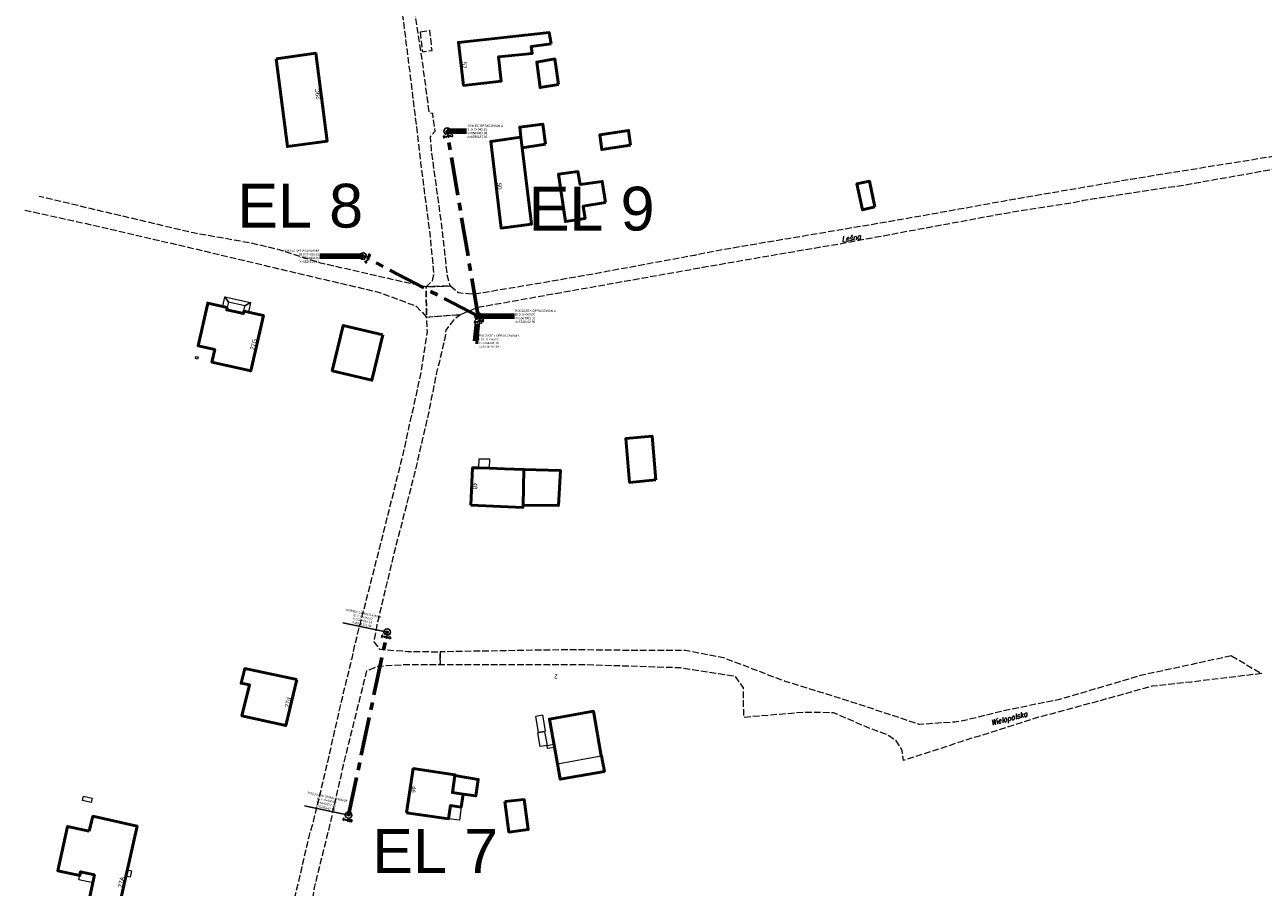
# Model space of a CAD drawing. Header units: metres. Extents: x 6535164 to 6537212, y 5563307 to 5565590.
# Tile 5 of 24: x 6536089 to 6536372, y 5564261 to 5564458. Entities that reach past the tile are written whole.
import ezdxf
from ezdxf.enums import TextEntityAlignment as Align

# ---------------------------------------------------------------- set-up
doc = ezdxf.new("R2010")
doc.units = ezdxf.units.M
doc.linetypes.add('1.5_0.5', pattern=[2, 1.5, -0.5])
doc.linetypes.add('CENTER', pattern=[2, 1.25, -0.25, 0.25, -0.25])
for name, color, linetype in [('994-Nazwa ulicy', 7, 'Continuous'), ('C-DROGI-SYTUACJA', 7, 'Continuous'), ('C-DROGI-SYTUACJA-ETYKIETY', 10, 'Continuous'), ('jezdnia (powierzchnia)', 7, 'Continuous')]:
    doc.layers.add(name, color=color, linetype=linetype)
doc.layers.add('EGB', color=7, linetype='Continuous', lineweight=20, true_color=0x000000)
doc.layers.add('EGB_O', color=7, linetype='Continuous', lineweight=20, true_color=0x000000)
doc.styles.add('EGiB', font='txt', dxfattribs={"width": 0.9})
doc.styles.add('obrocony', font='arial.ttf')
doc.styles.get("Standard").update_dxf_attribs({"font": 'simplex.shx'})
doc.dimstyles.new('obrocony', dxfattribs={"dimscale": 10, "dimtxt": 1.75, "dimasz": 0.4, "dimexe": 0.18, "dimexo": 0.0625, "dimgap": 0.5, "dimtad": 1, "dimzin": 0, "dimdsep": 46, "dimtxsty": 'obrocony', "dimblk": 'OBLIQUE', "dimcen": 0.09, "dimadec": 4, "dimazin": 0, "dimtfac": 1, "dimtofl": 0, "dimtmove": 0, "dimatfit": 3, "dimfxl": 1, "dimtfill": 1, "dimtolj": 1, "dimtzin": 0, "dimarcsym": 0})

# ---------------------------------------------------------------- blocks, each defined once
blk = doc.blocks.new('AeccTickCircle')
blk.add_circle((0, 0), 1)
blk = doc.blocks.new('kilometraz')
at = {"linetype": 'ByBlock', "lineweight": -2}
blk.add_hatch(color=0, dxfattribs=at).paths.add_polyline_path([(0, -0.5, 0.414214), (0.5, 0, 0.414214), (0, 0.5)])
at = {"color": 0, "linetype": 'ByBlock', "lineweight": -2}
blk.add_line((0, 0.5), (0, -0.5), dxfattribs=at)
blk.add_circle((0, 0), 0.5, dxfattribs=at)
blk = doc.blocks.new('AeccTickLine')
blk.add_line((0, -0.5), (0, 0.5))
blk = doc.blocks.new('_OBLIQUE')
at = {"color": 0, "linetype": 'ByBlock', "lineweight": -2}
for p, q in [((-0.5, -0.5), (0.5, 0.5)), ((0, 0), (0, 0))]:
    blk.add_line(p, q, dxfattribs=at)
blk = doc.blocks.new('EGAD')
at = {"layer": 'EGB_O', "color": 0, "style": 'EGiB', "width": 0.9}
blk.add_attdef('NRA', text='', height=2, dxfattribs=at).set_placement((0, 0), align=Align.MIDDLE_CENTER)

msp = doc.modelspace()

# ---------------------------------------------------------------- linework, layer by layer
at = {"layer": 'C-DROGI-SYTUACJA', "color": 1, "linetype": 'Continuous', "lineweight": -3}
for p, q in [((6536185.222, 5564433.292), (6536185.398, 5564433.468)), ((6536185.222, 5564433.468), (6536185.398, 5564433.292)), ((6536166.062, 5564404.812), (6536166.238, 5564404.988)), ((6536166.062, 5564404.988), (6536166.238, 5564404.812)), ((6536192.302, 5564391.068), (6536192.479, 5564391.245)), ((6536192.302, 5564391.245), (6536192.479, 5564391.068)), ((6536192.302, 5564391.068), (6536192.479, 5564391.245)), ((6536192.302, 5564391.245), (6536192.479, 5564391.068)), ((6536171.548, 5564319.015), (6536171.725, 5564319.192)), ((6536171.548, 5564319.192), (6536171.725, 5564319.015)), ((6536162.741, 5564277.265), (6536162.917, 5564277.441)), ((6536162.741, 5564277.441), (6536162.917, 5564277.265)), ((6536162.741, 5564277.265), (6536162.917, 5564277.441)), ((6536162.741, 5564277.441), (6536162.917, 5564277.265))]:
    msp.add_line(p, q, dxfattribs=at)
at = {"layer": 'C-DROGI-SYTUACJA', "color": 10, "linetype": 'CENTER', "lineweight": 60, "ltscale": 7}
for p, q in [((6536192.391, 5564391.157), (6536166.15, 5564404.9)), ((6536162.829, 5564277.353), (6536171.637, 5564319.104))]:
    msp.add_line(p, q, dxfattribs=at)
at = {"layer": 'C-DROGI-SYTUACJA', "color": 1, "linetype": 'Continuous', "lineweight": -3}
for centre in [(6536185.31, 5564433.38), (6536166.15, 5564404.9), (6536192.391, 5564391.157), (6536192.391, 5564391.157), (6536171.637, 5564319.104), (6536162.829, 5564277.353), (6536162.829, 5564277.353)]:
    msp.add_circle(centre, 0.0625, dxfattribs=at)
at = {"layer": 'C-DROGI-SYTUACJA-ETYKIETY', "color": 10, "linetype": 'Continuous', "lineweight": -3}
for p, q in [((6536171.331, 5564319.168), (6536161.546, 5564321.232)), ((6536162.523, 5564277.418), (6536152.739, 5564279.482))]:
    msp.add_line(p, q, dxfattribs=at)
at = {"layer": 'EGB', "color": 18, "lineweight": 50, "true_color": 0x000000}
for points in [[(6536209.02, 5564453.32), (6536208.6, 5564455.9), (6536187.87, 5564453.64), (6536189.08, 5564443.84), (6536197.68, 5564444.82), (6536197.07, 5564450.37), (6536204.72, 5564451.15), (6536204.51, 5564452.74)], [(6536146.28, 5564449.95), (6536148.88, 5564429.9), (6536157.93, 5564431.1), (6536155.33, 5564451.18)], [(6536210.72, 5564444.08), (6536209.89, 5564449.89), (6536205.77, 5564449.18), (6536206.53, 5564443.37)], [(6536207.78, 5564430.43), (6536207.15, 5564435.02), (6536201.89, 5564434.33), (6536202.17, 5564432.04), (6536202.46, 5564429.64)], [(6536227.18, 5564430.18), (6536226.71, 5564433.58), (6536220.16, 5564432.57), (6536220.61, 5564429.22)], [(6536221.49, 5564417.13), (6536220.73, 5564421.94), (6536215.66, 5564421.25), (6536215.15, 5564424.17), (6536210.72, 5564423.58), (6536212.31, 5564412.77), (6536216.78, 5564413.51), (6536216.39, 5564416.31)], [(6536282.92, 5564416.17), (6536281.68, 5564421.97), (6536278.84, 5564421.39), (6536280.13, 5564415.44)], [(6536135.13, 5564393.18), (6536130.67, 5564394.16), (6536128.46, 5564384.43), (6536132.27, 5564383.56), (6536131.62, 5564380.71), (6536140.5, 5564378.69), (6536143.4, 5564391.38), (6536138.94, 5564392.36), (6536138.81, 5564391.77), (6536135.01, 5564392.6)], [(6536170.66, 5564386.9), (6536161.61, 5564389.08), (6536159.1, 5564378.75), (6536168.14, 5564376.57)], [(6536232.98, 5564353.84), (6536232.08, 5564363.82), (6536226.07, 5564363.25), (6536226.96, 5564353.27)], [(6536190.72, 5564348.08), (6536202.59, 5564347.56), (6536202.64, 5564348.09), (6536202.78, 5564356.23), (6536198.44, 5564356.37), (6536194.93, 5564356.49), (6536192.55, 5564356.56), (6536191.14, 5564356.61)], [(6536202.64, 5564348.09), (6536210.71, 5564347.95), (6536211.17, 5564356.01), (6536202.78, 5564356.23)], [(6536151.03, 5564308.29), (6536139.14, 5564310.78), (6536138.28, 5564307.44), (6536140.21, 5564307.03), (6536138.47, 5564299.98), (6536148.48, 5564297.78)], [(6536220.5, 5564290.88), (6536218.7, 5564301.04), (6536208.66, 5564299.26), (6536210.48, 5564289.07), (6536211.11, 5564285.51), (6536221.21, 5564287.29), (6536220.57, 5564290.89)], [(6536176.02, 5564277.88), (6536185.64, 5564276.5), (6536186.08, 5564279.52), (6536188.53, 5564279.16), (6536188.96, 5564282.14), (6536186.52, 5564282.49), (6536187.09, 5564286.37), (6536187.09, 5564286.55), (6536177.58, 5564287.97)], [(6536186.52, 5564282.49), (6536188.96, 5564282.14), (6536191.86, 5564281.72), (6536192.41, 5564285.49), (6536187.09, 5564286.37)], [(6536198.48, 5564280.42), (6536199.41, 5564273.47), (6536203.82, 5564274.05), (6536202.92, 5564280.87)], [(6536103.64, 5564273.66), (6536098.7, 5564274.76), (6536096.44, 5564264.63), (6536101.48, 5564263.54), (6536101.67, 5564264.43), (6536104.83, 5564263.7), (6536103.66, 5564258.4), (6536110.52, 5564256.89), (6536114.54, 5564274.84), (6536104.46, 5564277.08)]]:
    msp.add_lwpolyline(points, close=True, dxfattribs=at)
at = {"layer": 'EGB', "color": 18, "lineweight": 18, "true_color": 0x000000}
for points in [[(6536135.4, 5564394.37), (6536135.13, 5564393.18), (6536134.11, 5564393.41), (6536134.6, 5564395.63)], [(6536139.16, 5564393.53), (6536135.4, 5564394.37), (6536134.6, 5564395.63), (6536140.45, 5564394.32)], [(6536138.94, 5564392.36), (6536139.16, 5564393.53), (6536140.45, 5564394.32), (6536139.96, 5564392.13)], [(6536127.85, 5564381.52), (6536127.96, 5564382.02), (6536128.46, 5564381.91), (6536128.35, 5564381.41)], [(6536192.55, 5564356.56), (6536192.65, 5564358.66), (6536194.96, 5564358.62), (6536194.93, 5564356.49)], [(6536207.7, 5564296.46), (6536207.57, 5564296.44), (6536206.2, 5564296.17), (6536205.53, 5564299.94), (6536207.04, 5564300.22)], [(6536208.16, 5564293.23), (6536206.58, 5564292.96), (6536206.01, 5564296.13), (6536206.2, 5564296.17), (6536207.57, 5564296.44)], [(6536209.69, 5564293.49), (6536209.81, 5564292.8), (6536208.25, 5564292.53), (6536208.16, 5564293.23)], [(6536210.48, 5564289.07), (6536220.5, 5564290.88), (6536220.57, 5564290.89), (6536221.21, 5564287.29), (6536211.11, 5564285.51)], [(6536102.13, 5564280.67), (6536102.34, 5564281.65), (6536104.29, 5564281.22), (6536104.08, 5564280.24)], [(6536185.64, 5564276.5), (6536186.08, 5564279.52), (6536188.53, 5564279.16), (6536188.1, 5564276.15)], [(6536101.67, 5564264.43), (6536104.83, 5564263.7), (6536104.42, 5564261.86), (6536101.27, 5564262.56)], [(6536112.31, 5564264.87), (6536113.29, 5564264.65), (6536112.96, 5564263.19), (6536111.98, 5564263.41)]]:
    msp.add_lwpolyline(points, close=True, dxfattribs=at)
at = {"layer": 'jezdnia (powierzchnia)', "color": 7, "linetype": '1.5_0.5', "lineweight": 18, "flags": 128}
msp.add_lwpolyline([(6536179.17, 5564456.02), (6536179.68, 5564451.52), (6536181.86, 5564451.85), (6536181.39, 5564456.36)], close=True, dxfattribs=at)
for points in [[(6536364.29, 5564313.67), (6536343.51, 5564309.17), (6536325.08, 5564303.71), (6536312.26, 5564301.12), (6536303.79, 5564299.01), (6536301.21, 5564298.57), (6536293.14, 5564298.02), (6536277.04, 5564303.35), (6536262.49, 5564307.84), (6536251.16, 5564312.17), (6536248.49, 5564313.2), (6536239.79, 5564314.87), (6536231.48, 5564314.87), (6536212.95, 5564315.07), (6536183.75, 5564314.6)], [(6536364.31, 5564313.67), (6536371.23, 5564309.64), (6536355.2, 5564307.71), (6536346.13, 5564306.73), (6536334.83, 5564303.56), (6536320.3, 5564299.65), (6536302.78, 5564294.13), (6536290.64, 5564290.2), (6536289.44, 5564289.81), (6536289.16, 5564292.11), (6536287.88, 5564294.22), (6536285.67, 5564295.7), (6536281.76, 5564297.12), (6536273.52, 5564300.69), (6536266.59, 5564300.78), (6536253.02, 5564299.63), (6536252.92, 5564306.39), (6536251.1, 5564309.01), (6536238.6, 5564310.93), (6536216.51, 5564311.63), (6536183.76, 5564311.65), (6536183.75, 5564314.6)]]:
    msp.add_lwpolyline(points, dxfattribs=at)

# ---------------------------------------------------------------- block references
at = {"layer": 'C-DROGI-SYTUACJA-ETYKIETY', "color": 10, "linetype": 'Continuous', "lineweight": -3, "ltscale": 5, "xscale": 0.7500000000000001, "yscale": 0.7500000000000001, "zscale": 0.7500000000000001}
for p, rotation in [((6536185.31, 5564433.38), 99.51992285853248), ((6536166.15, 5564404.9), 152.3573706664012), ((6536192.391, 5564391.157), 152.3573706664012), ((6536171.637, 5564319.104), 78.08784602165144), ((6536162.829, 5564277.353), 78.08784602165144)]:
    msp.add_blockref('AeccTickCircle', p, dxfattribs=dict(at, rotation=rotation))
at = {"layer": 'C-DROGI-SYTUACJA-ETYKIETY', "color": 10, "linetype": 'Continuous', "lineweight": 60, "ltscale": 5, "xscale": 0.3750000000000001, "yscale": 0.3750000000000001, "zscale": 0.3750000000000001}
for p, rotation in [((6536189.083, 5564410.881), 99.51992285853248), ((6536174.674, 5564400.436), 152.3573706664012), ((6536166.957, 5564296.922), 78.08784602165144)]:
    msp.add_blockref('AeccTickLine', p, dxfattribs=dict(at, rotation=rotation))
at = {"layer": 'EGB', "color": 18, "true_color": 0x000000}
ref = msp.add_blockref('EGAD', (6536188.76, 5564448.41), dxfattribs=dict(at, xscale=0.5, yscale=0.5, zscale=0.5))
ref.add_attrib('NRA', '52', dxfattribs={"layer": 'EGB_O', "color": 0, "height": 1, "rotation": 276.35473, "style": 'EGiB', "width": 0.9}).set_placement((6536188.76, 5564448.41), align=Align.CENTER)
ref = msp.add_blockref('EGAD', (6536156.27, 5564441.97), dxfattribs=dict(at, xscale=0.5, yscale=0.5, zscale=0.5))
ref.add_attrib('NRA', '29C', dxfattribs={"layer": 'EGB_O', "color": 0, "height": 1, "rotation": 97.37418, "style": 'EGiB', "width": 0.9}).set_placement((6536156.27, 5564441.97), align=Align.CENTER)
ref = msp.add_blockref('EGAD', (6536196.75, 5564420.8), dxfattribs=dict(at, xscale=0.5, yscale=0.5, zscale=0.5))
ref.add_attrib('NRA', '50', dxfattribs={"layer": 'EGB_O', "color": 0, "height": 1, "rotation": 276.08544, "style": 'EGiB', "width": 0.9}).set_placement((6536196.75, 5564420.8), align=Align.CENTER)
ref = msp.add_blockref('EGAD', (6536141.6, 5564384.64), dxfattribs=dict(at, xscale=0.5, yscale=0.5, zscale=0.5))
ref.add_attrib('NRA', '27G', dxfattribs={"layer": 'EGB_O', "color": 0, "height": 1, "rotation": 77.12585, "style": 'EGiB', "width": 0.9}).set_placement((6536141.6, 5564384.64), align=Align.CENTER)
ref = msp.add_blockref('EGAD', (6536191.19, 5564352.49), dxfattribs=dict(at, xscale=0.5, yscale=0.5, zscale=0.5))
ref.add_attrib('NRA', '48', dxfattribs={"layer": 'EGB_O', "color": 0, "height": 1, "rotation": 267.18168, "style": 'EGiB', "width": 0.9}).set_placement((6536191.19, 5564352.49), align=Align.CENTER)
ref = msp.add_blockref('EGAD', (6536210.19, 5564309.44), dxfattribs=dict(at, xscale=0.5, yscale=0.5, zscale=0.5))
ref.add_attrib('NRA', '2', dxfattribs={"layer": 'EGB_O', "color": 0, "height": 1, "rotation": 176.53976, "style": 'EGiB', "width": 0.9}).set_placement((6536210.19, 5564309.44), align=Align.CENTER)
ref = msp.add_blockref('EGAD', (6536149.47, 5564302.93), dxfattribs=dict(at, xscale=0.5, yscale=0.5, zscale=0.5))
ref.add_attrib('NRA', '27d', dxfattribs={"layer": 'EGB_O', "color": 0, "height": 1, "rotation": 76.35809, "style": 'EGiB', "width": 0.9}).set_placement((6536149.47, 5564302.93), align=Align.CENTER)
ref = msp.add_blockref('EGAD', (6536177.11, 5564283.27), dxfattribs=dict(at, xscale=0.5, yscale=0.5, zscale=0.5))
ref.add_attrib('NRA', '46', dxfattribs={"layer": 'EGB_O', "color": 0, "height": 1, "rotation": 261.20573, "style": 'EGiB', "width": 0.9}).set_placement((6536177.11, 5564283.27), align=Align.CENTER)
ref = msp.add_blockref('EGAD', (6536111.4, 5564261.95), dxfattribs=dict(at, xscale=0.5, yscale=0.5, zscale=0.5))
ref.add_attrib('NRA', '27A', dxfattribs={"layer": 'EGB_O', "color": 0, "height": 1, "rotation": 77.37222, "style": 'EGiB', "width": 0.9}).set_placement((6536111.4, 5564261.95), align=Align.CENTER)

# ---------------------------------------------------------------- texts
at = {"char_height": 10, "attachment_point": 1}
for s, width, insert in [('{\\fArial|b0|i0|c238|p34;\\C6;EL\\fArial|b0|i0|c0|p34; \\fArial|b0|i0|c238|p34;8}', 28.33811, (6536137.407, 5564421.401)), ('{\\fArial|b0|i0|c238|p34;\\C6;EL\\fArial|b0|i0|c0|p34; \\fArial|b0|i0|c238|p34;9}', 29.44896, (6536203.918, 5564420.738)), ('{\\fArial|b0|i0|c238|p34;\\C6;EL\\fArial|b0|i0|c0|p34; \\fArial|b0|i0|c238|p34;7}', 33.3772, (6536168.203, 5564274.16))]:
    msp.add_mtext_dynamic_manual_height_columns(s, width=width, gutter_width=1, heights=[0], dxfattribs=dict(at, insert=insert))
at = {"layer": '994-Nazwa ulicy', "color": 7, "linetype": 'Continuous', "lineweight": 25, "oblique": 15, "width": 0.9}
for s, rotation, p in [('Leśna', 8.422, (6536275.46, 5564408.11)), ('Wielopolska', 14.582, (6536309.595, 5564297.759))]:
    msp.add_text(s, height=1.25, rotation=rotation, dxfattribs=at).set_placement(p)
at = {"layer": 'C-DROGI-SYTUACJA-ETYKIETY', "color": 18, "linetype": 'Continuous', "lineweight": -3, "char_height": 0.5, "bg_fill": 3, "box_fill_scale": 1.3, "bg_fill_color": 256, "bg_fill_true_color": 13158600, "bg_fill_transparency": 0}
for s, insert, width, attachment_point in [('{\\fArial|b0|i0|c0|p2;KONIEC OPRACOWANIA \\PEl 8: 0+029.62\\P\\fArial|b0|i0|c0|p34;Y=5564404.90\\PX=6536166.15}', (6536156.144, 5564404.9), 8.2202, 6), ('{\\fArial|b0|i0|c0|p2;POCZĄTEK OPRACOWANIA \\PEl 9: 0+000.00\\P\\fArial|b0|i0|c0|p34;Y=5564391.16\\PX=6536192.39}', (6536200.837, 5564391.157), 9.31494, 4), ('{\\fArial|b0|i0|c0|p2;POCZĄTEK OPRACOWANIA \\PEl 8: 0+000.00\\P\\fArial|b0|i0|c0|p34;Y=5564391.16\\PX=6536192.39}', (6536192.541, 5564385.482), 9.31494, 4)]:
    msp.add_mtext(s, dxfattribs=dict(at, insert=insert, width=width, attachment_point=attachment_point))
at = {"layer": 'C-DROGI-SYTUACJA-ETYKIETY', "color": 7, "linetype": 'Continuous', "lineweight": -3, "char_height": 0.5, "attachment_point": 8, "rotation": 348.08783}
for s, insert in [('{\\fArial|b0|i0|c0|p2;KONIEC OPRACOWANIA \\PEl 7: 0+042.67\\P\\fArial|b0|i0|c0|p34;Y=5564319.10\\PX=6536171.64}', (6536165.744, 5564320.66)), ('{\\fArial|b0|i0|c0|p2;POCZĄTEK OPRACOWANIA \\PEl 7: 0+000.00\\P\\fArial|b0|i0|c0|p34;Y=5564277.35\\PX=6536162.83}', (6536157.467, 5564278.797))]:
    msp.add_mtext(s, dxfattribs=dict(at, insert=insert))

# ---------------------------------------------------------------- next in the draw order: texts
at = {"layer": 'C-DROGI-SYTUACJA-ETYKIETY', "color": 10, "linetype": 'Continuous', "lineweight": 30, "char_height": 0.5, "attachment_point": 2, "rotation": 348.08785, "bg_fill": 3, "box_fill_scale": 1.3125, "bg_fill_color": 256, "bg_fill_true_color": 13158600, "bg_fill_transparency": 0}
for s, insert, width in [('0+043', (6536171.449, 5564318.217), 1.9201), ('0+000', (6536162.642, 5564276.466), 1.91838)]:
    msp.add_mtext(s, dxfattribs=dict(at, insert=insert, width=width))

# ---------------------------------------------------------------- next in the draw order: leaders
at = {"layer": 'C-DROGI-SYTUACJA-ETYKIETY', "color": 10, "linetype": 'Continuous', "lineweight": -3, "ltscale": 5}
for points in [[(6536166.15, 5564404.9), (6536156.919, 5564404.9), (6536156.294, 5564404.9)], [(6536192.391, 5564391.157), (6536191.766, 5564385.482), (6536192.391, 5564385.482)]]:
    msp.add_leader(points, dimstyle='obrocony', override={"dimscale": 1, "dimasz": 0.625, "dimclrd": 256, "dimlwd": 65535}, dxfattribs=at)

# ---------------------------------------------------------------- next in the draw order: block references
at = {"layer": 'C-DROGI-SYTUACJA-ETYKIETY', "color": 10, "linetype": 'Continuous', "lineweight": 15, "ltscale": 5, "xscale": 0.4999999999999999, "yscale": 0.4999999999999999, "zscale": 0.4999999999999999, "rotation": 78.08784602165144}
for p in [(6536171.637, 5564319.104), (6536162.829, 5564277.353)]:
    msp.add_blockref('kilometraz', p, dxfattribs=at)
at = {"layer": 'C-DROGI-SYTUACJA-ETYKIETY', "color": 10, "linetype": 'Continuous', "lineweight": 60, "ltscale": 5, "xscale": 0.3750000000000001, "yscale": 0.3750000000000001, "zscale": 0.3750000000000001, "rotation": 78.08784602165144}
msp.add_blockref('AeccTickLine', (6536171.085, 5564316.492), dxfattribs=at)

# ---------------------------------------------------------------- next in the draw order: texts
at = {"layer": 'C-DROGI-SYTUACJA-ETYKIETY', "color": 10, "linetype": 'Continuous', "lineweight": 30, "char_height": 0.5, "width": 1.91838, "attachment_point": 2, "rotation": 62.35737, "bg_fill": 3, "box_fill_scale": 1.3125, "bg_fill_color": 256, "bg_fill_true_color": 13158600, "bg_fill_transparency": 0}
for s, insert in [('0+030', (6536166.953, 5564404.48)), ('0+000', (6536193.194, 5564390.736))]:
    msp.add_mtext(s, dxfattribs=dict(at, insert=insert))

# ---------------------------------------------------------------- next in the draw order: linework, layer by layer
at = {"layer": 'C-DROGI-SYTUACJA', "color": 10, "linetype": 'CENTER', "lineweight": 60, "ltscale": 7}
msp.add_line((6536192.391, 5564391.157), (6536185.31, 5564433.38), dxfattribs=at)
at = {"layer": 'C-DROGI-SYTUACJA', "color": 1, "linetype": 'Continuous', "lineweight": -3}
for p, q in [((6536192.302, 5564391.068), (6536192.479, 5564391.245)), ((6536192.302, 5564391.245), (6536192.479, 5564391.068)), ((6536192.302, 5564391.068), (6536192.479, 5564391.245)), ((6536192.302, 5564391.245), (6536192.479, 5564391.068))]:
    msp.add_line(p, q, dxfattribs=at)
msp.add_circle((6536192.391, 5564391.157), 0.0625, dxfattribs=at)
msp.add_circle((6536192.391, 5564391.157), 0.0625, dxfattribs=at)
at = {"layer": 'jezdnia (powierzchnia)', "color": 7, "linetype": '1.5_0.5', "lineweight": 18, "flags": 128}
msp.add_lwpolyline([(6536088.92, 5564415.4), (6536105.89, 5564411.65), (6536126.74, 5564406.81), (6536155.596, 5564399.958), (6536169.544, 5564396.704), (6536178.243, 5564393.489), (6536180.629, 5564390.993), (6536180.49, 5564397.908), (6536178.284, 5564398.317), (6536170.391, 5564400.103), (6536156.403, 5564403.316), (6536146.36, 5564406.5), (6536140.66, 5564407.83), (6536127.45, 5564410.17), (6536092.24, 5564418.5)], dxfattribs=at)

# ---------------------------------------------------------------- next in the draw order: block references
at = {"layer": 'C-DROGI-SYTUACJA-ETYKIETY', "color": 10, "linetype": 'Continuous', "lineweight": 15, "ltscale": 5, "xscale": 0.5, "yscale": 0.5, "zscale": 0.5, "rotation": 152.3573706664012}
for p in [(6536166.15, 5564404.9), (6536192.391, 5564391.157)]:
    msp.add_blockref('kilometraz', p, dxfattribs=at)
at = {"layer": 'C-DROGI-SYTUACJA-ETYKIETY', "color": 10, "linetype": 'Continuous', "lineweight": -3, "ltscale": 5, "xscale": 0.7500000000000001, "yscale": 0.7500000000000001, "zscale": 0.7500000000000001, "rotation": 99.51992285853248}
msp.add_blockref('AeccTickCircle', (6536192.391, 5564391.157), dxfattribs=at)

# ---------------------------------------------------------------- next in the draw order: leaders
at = {"layer": 'C-DROGI-SYTUACJA-ETYKIETY', "color": 10, "linetype": 'Continuous', "lineweight": -3, "ltscale": 5}
msp.add_leader([(6536192.391, 5564391.157), (6536200.062, 5564391.157), (6536200.687, 5564391.157)], dimstyle='obrocony', override={"dimscale": 1, "dimasz": 0.625, "dimclrd": 256, "dimlwd": 65535}, dxfattribs=at)

# ---------------------------------------------------------------- next in the draw order: texts
at = {"layer": 'C-DROGI-SYTUACJA-ETYKIETY', "color": 18, "linetype": 'Continuous', "lineweight": -3, "insert": (6536189.906, 5564433.38), "char_height": 0.5, "width": 8.2202, "attachment_point": 4, "bg_fill": 3, "box_fill_scale": 1.3, "bg_fill_color": 256, "bg_fill_true_color": 13158600, "bg_fill_transparency": 0}
msp.add_mtext('{\\fArial|b0|i0|c0|p2;KONIEC OPRACOWANIA \\PEl 9: 0+042.81\\P\\fArial|b0|i0|c0|p34;Y=5564433.38\\PX=6536185.31}', dxfattribs=at)
at = {"layer": 'C-DROGI-SYTUACJA-ETYKIETY', "color": 10, "linetype": 'Continuous', "lineweight": 30, "insert": (6536192.541, 5564390.263), "char_height": 0.5, "width": 1.91838, "attachment_point": 2, "rotation": 9.51992, "bg_fill": 3, "box_fill_scale": 1.3125, "bg_fill_color": 256, "bg_fill_true_color": 13158600, "bg_fill_transparency": 0}
msp.add_mtext('0+000', dxfattribs=at)

# ---------------------------------------------------------------- next in the draw order: linework, layer by layer
at = {"layer": 'EGB', "color": 18, "lineweight": 50, "true_color": 0x000000}
msp.add_lwpolyline([(6536202.46, 5564429.64), (6536202.17, 5564432.04), (6536195.27, 5564431.08), (6536197.63, 5564411.28), (6536204.6, 5564412.21)], close=True, dxfattribs=at)
at = {"layer": 'jezdnia (powierzchnia)', "color": 7, "linetype": '1.5_0.5', "lineweight": 18, "flags": 128}
msp.add_lwpolyline([(6536314.479, 5564034.728), (6536311.87, 5564041.34), (6536307.86, 5564053.33), (6536306.29, 5564057.75), (6536299.98, 5564074.752), (6536299.188, 5564076.407), (6536298.247, 5564078.748), (6536296.56, 5564083.298), (6536294.147, 5564088.775), (6536290.98, 5564094.882), (6536285.863, 5564102.653), (6536281.11, 5564107.58), (6536280.168, 5564108.151), (6536275.168, 5564113.255), (6536270.96, 5564117.3), (6536270.76, 5564117.96), (6536268.003, 5564120.843), (6536262.82, 5564126.08), (6536254.759, 5564134.217), (6536239.16, 5564149.406), (6536226.06, 5564161.74), (6536222.5, 5564164.96), (6536220.461, 5564167.071), (6536218.61, 5564168.71), (6536216.27, 5564170.9), (6536215.37, 5564171.76), (6536206.939, 5564179.871), (6536197.901, 5564188.623), (6536193.996, 5564192.179), (6536179.028, 5564205.768), (6536176.799, 5564207.604), (6536175.541, 5564208.738), (6536167.477, 5564216.546), (6536155.259, 5564228.819), (6536153.786, 5564230.176), (6536149.452, 5564236.07), (6536148.244, 5564239.623), (6536147.116, 5564243.58), (6536148.004, 5564246.549), (6536148.506, 5564249.258), (6536149.042, 5564252.38), (6536149.511, 5564254.386), (6536151.345, 5564261.781), (6536153.835, 5564272.486), (6536154.841, 5564275.911), (6536158.141, 5564289.801), (6536161.4, 5564304.12), (6536163.617, 5564313.178), (6536164.34, 5564316.51), (6536165.687, 5564321.749), (6536169.944, 5564338.373), (6536175.56, 5564360.869), (6536176.746, 5564366.44), (6536177.686, 5564370.42), (6536179.488, 5564378.907), (6536180.796, 5564387.598), (6536180.629, 5564390.993), (6536188.41, 5564391.575), (6536186.745, 5564390.297), (6536184.987, 5564387.968), (6536184.895, 5564386.54), (6536183.54, 5564380.84), (6536182.894, 5564378.364), (6536181.151, 5564369.475), (6536179.613, 5564362.859), (6536177.815, 5564355.039), (6536173.239, 5564337.337), (6536169.232, 5564320.613), (6536168.599, 5564316.879), (6536169.886, 5564315.18), (6536176.316, 5564314.705), (6536183.75, 5564314.6), (6536183.76, 5564311.65), (6536176.121, 5564311.667), (6536169.489, 5564311.269), (6536166.909, 5564310.225), (6536161.635, 5564288.964), (6536159.029, 5564277.399), (6536158.165, 5564273.616), (6536154.96, 5564260.796), (6536153.824, 5564253.237), (6536152.969, 5564248.65), (6536152.613, 5564245.206), (6536152.816, 5564241.49), (6536153.937, 5564237.42), (6536156.074, 5564234.395), (6536157.087, 5564233.485), (6536160.275, 5564230.179), (6536170.488, 5564219.679), (6536179.942, 5564210.778), (6536198.45, 5564193.359), (6536207.47, 5564184.672), (6536211.645, 5564180.543), (6536223.207, 5564169.826), (6536227.416, 5564165.996), (6536229.828, 5564163.613), (6536237.92, 5564155.85), (6536241.695, 5564151.994), (6536257.3, 5564136.723), (6536268.747, 5564125.6), (6536270.153, 5564125.742), (6536270.915, 5564128.107), (6536274.9, 5564126.602), (6536273.606, 5564121.985), (6536273.233, 5564121.249), (6536284.06, 5564110.5), (6536288.908, 5564105.06), (6536292.853, 5564100.739), (6536294.5, 5564100.45), (6536296.503, 5564093.266), (6536297.525, 5564090.476), (6536300.179, 5564084.633), (6536303.091, 5564078.054), (6536310.469, 5564057.825), (6536317.091, 5564040.081), (6536318.436, 5564036.006)], dxfattribs=at)

# ---------------------------------------------------------------- next in the draw order: block references
at = {"layer": 'C-DROGI-SYTUACJA-ETYKIETY', "color": 10, "linetype": 'Continuous', "lineweight": 15, "ltscale": 5, "xscale": 0.5, "yscale": 0.5, "zscale": 0.5, "rotation": 99.51992285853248}
msp.add_blockref('kilometraz', (6536192.391, 5564391.157), dxfattribs=at)

# ---------------------------------------------------------------- next in the draw order: leaders
at = {"layer": 'C-DROGI-SYTUACJA-ETYKIETY', "color": 10, "linetype": 'Continuous', "lineweight": -3, "ltscale": 5}
msp.add_leader([(6536185.31, 5564433.38), (6536189.131, 5564433.38), (6536189.756, 5564433.38)], dimstyle='obrocony', override={"dimscale": 1, "dimasz": 0.625, "dimclrd": 256, "dimlwd": 65535}, dxfattribs=at)

# ---------------------------------------------------------------- next in the draw order: texts
at = {"layer": 'C-DROGI-SYTUACJA-ETYKIETY', "color": 10, "linetype": 'Continuous', "lineweight": 30, "insert": (6536185.46, 5564432.486), "char_height": 0.5, "width": 1.9201, "attachment_point": 2, "rotation": 9.51992, "bg_fill": 3, "box_fill_scale": 1.3125, "bg_fill_color": 256, "bg_fill_true_color": 13158600, "bg_fill_transparency": 0}
msp.add_mtext('0+043', dxfattribs=at)

# ---------------------------------------------------------------- next in the draw order: linework, layer by layer
at = {"layer": 'jezdnia (powierzchnia)', "color": 7, "linetype": '1.5_0.5', "lineweight": 18, "flags": 128}
for points in [[(6536158.496, 5564585.126), (6536160.741, 5564570.96), (6536162.921, 5564554.389), (6536164.987, 5564540.59), (6536165.609, 5564533.497), (6536166.237, 5564529.595), (6536168.258, 5564513.819), (6536172.552, 5564480.105), (6536174.948, 5564461.184), (6536175.997, 5564453.096), (6536178.247, 5564434.755), (6536179.26, 5564426.15), (6536181.339, 5564410.147), (6536182.231, 5564400.902), (6536181.93, 5564399.235), (6536180.49, 5564397.908), (6536185.97, 5564398.08), (6536185.339, 5564400.611), (6536184.271, 5564410.604), (6536181.732, 5564429.132), (6536181.545, 5564432.113), (6536182.573, 5564433.427), (6536182.036, 5564437.418), (6536181.25, 5564437.6), (6536179.39, 5564451.44), (6536178.352, 5564458.168), (6536177.523, 5564463.281), (6536175.759, 5564480.274), (6536174.154, 5564491.728), (6536173.31, 5564497.636), (6536171.74, 5564511.09), (6536171.54, 5564513.44), (6536172.28, 5564513.64), (6536172.31, 5564514.15), (6536172.11, 5564515.51), (6536171.14, 5564515.82), (6536170.026, 5564524.876), (6536172.39, 5564525.63), (6536172.11, 5564528.09), (6536171.44, 5564533.12), (6536168.696, 5564533.956), (6536168.295, 5564537.53), (6536167, 5564546.64), (6536165.833, 5564554.664), (6536165.2, 5564559.583), (6536163.657, 5564571.333), (6536163.22, 5564575.86), (6536162.339, 5564581.886), (6536161.519, 5564586.49), (6536160.66, 5564594.65), (6536158.59, 5564612.3), (6536158.37, 5564614.62), (6536157.59, 5564621.38), (6536154.13, 5564647.44), (6536151.54, 5564666.19), (6536151.091, 5564670.965), (6536150.699, 5564674.656), (6536149.79, 5564682.039), (6536148.368, 5564691.878), (6536145.746, 5564711.081), (6536145.141, 5564715.786), (6536141.696, 5564744.76), (6536138.771, 5564744.144), (6536139.747, 5564735.966), (6536142.06, 5564719.77), (6536142.271, 5564715.246), (6536143.068, 5564710.619), (6536143.686, 5564705.138), (6536145.509, 5564691.331), (6536146.904, 5564679.008), (6536147.7, 5564672.622), (6536148.96, 5564664.05), (6536149.523, 5564660.028), (6536149.623, 5564658.952), (6536150.337, 5564652.837), (6536153.19, 5564633.22), (6536153.79, 5564628.099), (6536154.047, 5564626.068), (6536155.851, 5564609.198), (6536156.539, 5564603.806), (6536156.801, 5564601.217), (6536157.67, 5564594.07)], [(6536418.16, 5564341.14), (6536420.14, 5564341.55), (6536421.6, 5564341.56), (6536423.52, 5564341.05), (6536424.98, 5564340.65), (6536451.43, 5564336.81), (6536451.75, 5564340.5), (6536426.88, 5564344.05), (6536424.95, 5564344.46), (6536423.47, 5564344.95), (6536422.16, 5564345.5), (6536421.06, 5564346.37), (6536420.39, 5564347.69), (6536420.11, 5564349.15), (6536420.32, 5564350.62), (6536420.46, 5564351.63), (6536424.86, 5564363.38), (6536431.38, 5564382.84), (6536432.96, 5564387.76), (6536434.32, 5564391.95), (6536438.66, 5564405.63), (6536441.61, 5564415.25), (6536443.55, 5564421.45), (6536444.62, 5564424.74), (6536446.33, 5564431.46), (6536448.18, 5564437.09), (6536445.9, 5564438.98), (6536444.03, 5564437.65), (6536441.57, 5564437.19), (6536438.47, 5564437.11), (6536434.3, 5564436.92), (6536428.15, 5564436.34), (6536396.15, 5564431.44), (6536373.1, 5564427.5), (6536341.33, 5564422.4), (6536312.55, 5564417.47), (6536302.2, 5564415.58), (6536287.25, 5564412.94), (6536263.13, 5564408.86), (6536250.43, 5564406.72), (6536244.03, 5564405.57), (6536241.73, 5564405.06), (6536218.28, 5564400.73), (6536203.99, 5564398.27), (6536191.577, 5564396.2), (6536187.901, 5564396.485), (6536185.97, 5564398.08), (6536180.49, 5564397.908), (6536180.629, 5564390.993), (6536188.41, 5564391.575), (6536192.214, 5564393.205), (6536208.1, 5564396.03), (6536243.66, 5564402.35), (6536247.39, 5564403.01), (6536261.71, 5564405.48), (6536275.62, 5564407.84), (6536312.29, 5564414.64), (6536327.72, 5564417.06), (6536330.59, 5564417.64), (6536351.25, 5564420.81), (6536351.73, 5564420.82), (6536386.34, 5564426.94), (6536417.12, 5564431.64), (6536425.29, 5564432.89), (6536432.46, 5564433.78), (6536435.11, 5564433.6), (6536437.28, 5564432.82), (6536438.33, 5564432.24), (6536439.96, 5564430.27), (6536440.95, 5564427.85), (6536441.1, 5564425.12), (6536440.65, 5564422.16), (6536433.75, 5564401.08), (6536431.29, 5564392.51), (6536428.49, 5564383.65), (6536427.11, 5564379.37), (6536420.76, 5564360.93), (6536415.66, 5564348.22), (6536414.33, 5564345.69), (6536411.24, 5564341.52), (6536405.79, 5564334.84), (6536402.58, 5564330.23), (6536397.95, 5564322.82), (6536399.25, 5564319.03), (6536401.6, 5564323.29), (6536402.23, 5564324.31), (6536402.78, 5564325.21), (6536404.8, 5564328.28), (6536408.87, 5564333.96), (6536411.65, 5564337.05), (6536412.72, 5564337.8), (6536413.77, 5564338.83), (6536415.38, 5564339.99)]]:
    msp.add_lwpolyline(points, close=True, dxfattribs=at)

# ---------------------------------------------------------------- next in the draw order: block references
at = {"layer": 'C-DROGI-SYTUACJA-ETYKIETY', "color": 10, "linetype": 'Continuous', "lineweight": 15, "ltscale": 5, "xscale": 0.5, "yscale": 0.5, "zscale": 0.5, "rotation": 99.51992285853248}
msp.add_blockref('kilometraz', (6536185.31, 5564433.38), dxfattribs=at)
at = {"layer": 'C-DROGI-SYTUACJA-ETYKIETY', "color": 10, "linetype": 'Continuous', "lineweight": 60, "ltscale": 5, "xscale": 0.3750000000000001, "yscale": 0.3750000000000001, "zscale": 0.3750000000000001, "rotation": 99.51992285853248}
msp.add_blockref('AeccTickLine', (6536185.775, 5564430.606), dxfattribs=at)

doc.saveas('drawing.dxf')
